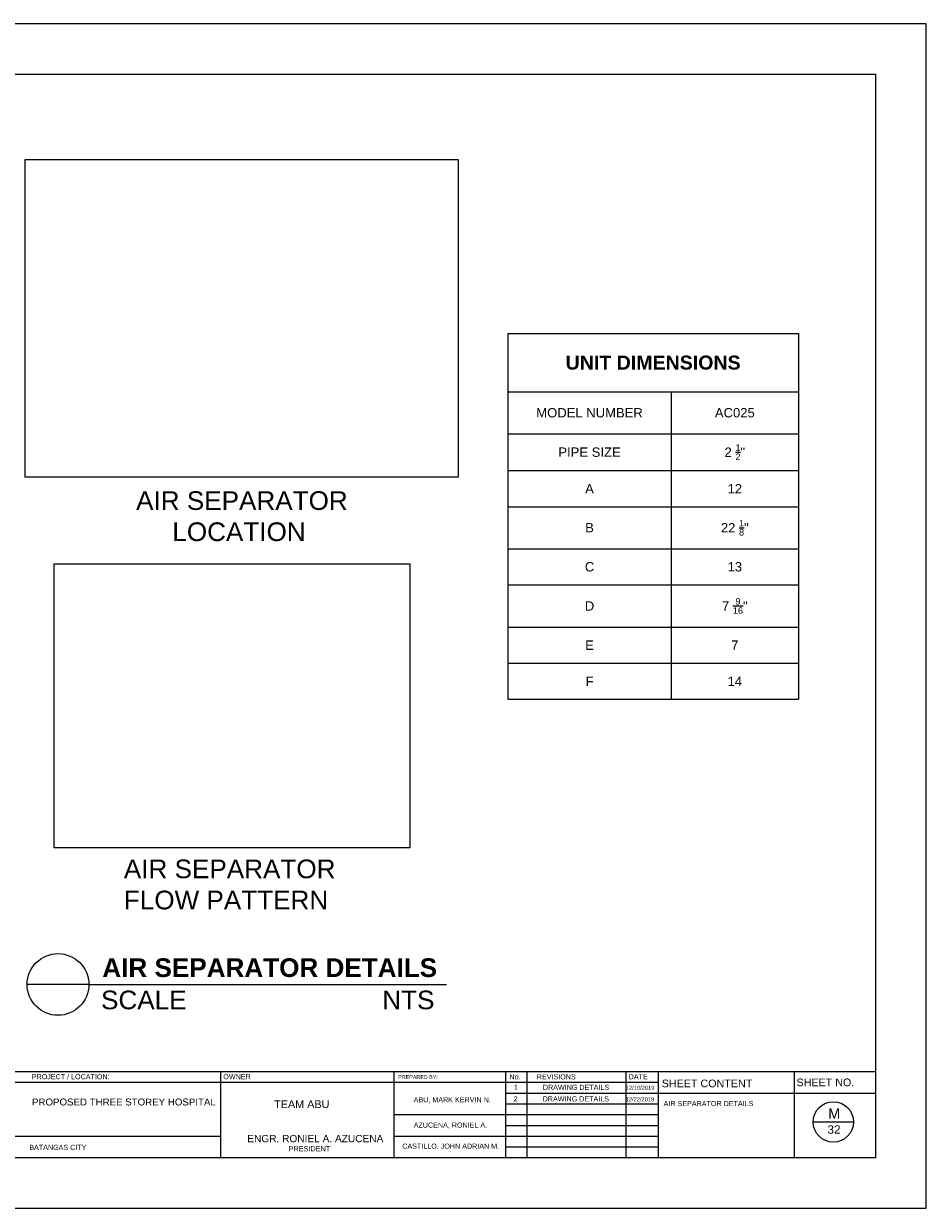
# Model space of a CAD drawing. Header units: inches. Extents: x 57.7 to 75.6, y 31.8 to 44.5.
# Tile 2 of 2: x 65.9 to 75.6, y 31.8 to 44.5. Entities that reach past the tile are written whole.
import ezdxf

# ---------------------------------------------------------------- set-up
doc = ezdxf.new("R2010")
doc.units = ezdxf.units.IN
doc.header["$MEASUREMENT"] = 0
doc.layers.add('.1', color=1, linetype='Continuous')
doc.layers.add('template', color=7, linetype='Continuous')
doc.styles.add('arial', font='arial.ttf')
picture_1 = doc.add_image_def('image1.png', size_in_pixel=(522, 383))
picture_2 = doc.add_image_def('image2.png', size_in_pixel=(738, 589))

# ---------------------------------------------------------------- blocks, each defined once
blk = doc.blocks.new('*T8')
at = {"color": 0, "linetype": 'ByBlock', "lineweight": -2, "transparency": 16777216}
for p, q in [((0, 0), (3.112, 0)), ((0, 0), (0, -3.917)), ((3.112, 0), (3.112, -3.917)), ((0, -0.622), (3.112, -0.622)), ((1.749, -0.622), (1.749, -3.917)), ((0, -1.073), (3.112, -1.073)), ((0, -1.467), (3.112, -1.467)), ((0, -1.854), (3.112, -1.854)), ((0, -2.304), (3.112, -2.304)), ((0, -2.691), (3.112, -2.691)), ((0, -3.144), (3.112, -3.144)), ((0, -3.53), (3.112, -3.53)), ((0, -3.917), (3.112, -3.917))]:
    blk.add_line(p, q, dxfattribs=at)
at = {"color": 0, "transparency": 16777216, "attachment_point": 5, "style": 'arial'}
for s, insert, char_height, width in [('{\\fArial|b1|i0|c0|p34;UNIT DIMENSIONS}', (1.556, -0.311), 0.15, 2.992), ('MODEL NUMBER', (0.875, -0.848), 0.1, 1.62921), ('AC025', (2.431, -0.848), 0.1, 1.24279), ('PIPE SIZE', (0.875, -1.27), 0.1, 1.62921), ('\\A1;2 {\\H0.7x;\\S1/2;\\H1.42857x;"}', (2.431, -1.27), 0.1, 1.24279), ('A', (0.875, -1.661), 0.1, 1.62921), ('12', (2.431, -1.661), 0.1, 1.24279), ('B', (0.875, -2.079), 0.1, 1.62921), ('\\A1;22 {\\H0.7x;\\S1/8;\\H1.42857x;"}', (2.431, -2.079), 0.1, 1.24279), ('C', (0.875, -2.498), 0.1, 1.62921), ('13', (2.431, -2.498), 0.1, 1.24279), ('D', (0.875, -2.917), 0.1, 1.62921), ('\\A1;7 {\\H0.7x;\\S9/16;\\H1.42857x;"}', (2.431, -2.917), 0.1, 1.24279), ('E', (0.875, -3.337), 0.1, 1.62921), ('7', (2.431, -3.337), 0.1, 1.24279), ('F', (0.875, -3.724), 0.1, 1.62921), ('14', (2.431, -3.724), 0.1, 1.24279)]:
    blk.add_mtext(s, dxfattribs=dict(at, insert=insert, char_height=char_height, width=width))

msp = doc.modelspace()

# ---------------------------------------------------------------- linework, layer by layer
at = {"layer": '.1', "color": 0}
msp.add_line((75.58125, 44.51447), (57.68552, 44.51447), dxfattribs=at)
for q in [(65.95143, 34.22257), (70.44208, 34.22257)]:
    msp.add_line((66.61197, 34.22257), q)
msp.add_circle((66.2817, 34.22257), 0.33027)
at = {"layer": 'template'}
for p, q in [((75.58125, 31.82477), (75.58125, 44.51447)), ((58.77011, 33.29007), (75.03896, 33.29007)), ((68.02165, 33.29007), (68.02165, 32.36706)), ((69.87881, 33.29007), (69.87881, 32.36706)), ((71.07382, 33.29007), (71.07382, 32.36706)), ((71.30457, 33.29007), (71.30457, 32.36706)), ((72.36177, 33.29007), (72.36177, 32.36706)), ((72.7079, 33.29007), (72.7079, 32.36706)), ((74.16706, 33.29007), (74.16706, 32.36706)), ((61.62661, 33.1747), (71.82422, 33.1747)), ((71.50718, 33.1747), (72.7079, 33.1747)), ((71.07382, 33.05932), (73.01353, 33.05932)), ((72.40757, 33.05932), (75.03896, 33.05932)), ((71.07382, 32.94395), (72.7079, 32.94395)), ((69.87881, 32.82857), (71.82422, 32.82857)), ((71.50718, 32.82857), (72.7079, 32.82857)), ((74.36912, 32.74996), (74.80178, 32.74996)), ((71.07382, 32.71319), (72.7079, 32.71319)), ((61.62661, 32.59902), (68.02165, 32.59902)), ((69.87881, 32.59782), (71.82422, 32.59782)), ((71.50718, 32.59782), (72.7079, 32.59782)), ((71.07382, 32.48244), (72.7079, 32.48244)), ((57.68552, 31.82477), (75.58125, 31.82477))]:
    msp.add_line(p, q, dxfattribs=at)
at = {"layer": 'template', "linetype": 'Continuous', "const_width": 0.01538}
msp.add_lwpolyline([(58.77011, 32.36706), (75.03896, 32.36706), (75.03896, 43.97217), (58.77011, 43.97217)], close=True, dxfattribs=at)
at = {"layer": 'template'}
msp.add_circle((74.58545, 32.74996), 0.21633, dxfattribs=at)

# ---------------------------------------------------------------- block references
msp.add_blockref('*T8', (71.09952, 41.19418))

# ---------------------------------------------------------------- texts
at = {"char_height": 0.2, "attachment_point": 1, "style": 'arial'}
for s, width, insert in [('AIR SEPARATOR\\P     LOCATION', 4.8338595, (67.11829, 39.50582)), ('AIR SEPARATOR FLOW PATTERN', 2.4476488, (66.98719, 35.56073)), ('{\\fArial|b1|i0|c0|p34;AIR SEPARATOR DETAILS}', 5.5498971, (66.75655, 34.50276)), ('\\pxt21;SCALE                           NTS', 5.0445619, (66.74291, 34.15692))]:
    msp.add_mtext_dynamic_manual_height_columns(s, width=width, gutter_width=1, heights=[0], dxfattribs=dict(at, insert=insert))
at = {"layer": 'template', "style": 'arial'}
for s, height, p in [('PROJECT / LOCATION:', 0.0548037, (66.00065, 33.20732)), ('PROJECT / LOCATION:', 0.0548037, (66.00065, 33.20732)), ('PROJECT / LOCATION:', 0.0548037, (66.00065, 33.20732)), ('OWNER', 0.054804, (68.05214, 33.20732)), ('PREPARED BY: ', 0.0411027, (69.92535, 33.21049)), ('No.', 0.054804, (71.11668, 33.20591)), ('REVISIONS', 0.054804, (71.40967, 33.20591)), ('DATE', 0.054804, (72.39414, 33.20591)), ('1', 0.0548, (71.16396, 33.09421)), ('DRAWING DETAILS', 0.0548037, (71.47457, 33.09338)), ('12/10/2019', 0.043843, (72.36274, 33.09424)), ('SHEET CONTENT', 0.0822055, (72.74792, 33.12132)), ('SHEET NO.', 0.082205, (74.19123, 33.13273)), ('PROPOSED THREE STOREY HOSPITAL', 0.0743713, (66.00334, 32.92642)), ('ABU, MARK KERVIN N.', 0.0548037, (70.0912, 32.96027)), ('2', 0.0548, (71.16219, 32.97044)), ('DRAWING DETAILS', 0.0548037, (71.47281, 32.96962)), ('12/22/2019', 0.043843, (72.36098, 32.97048)), ('TEAM ABU', 0.082887, (68.59663, 32.89864)), ('AIR SEPARATOR DETAILS', 0.0548037, (72.76803, 32.91928)), ('M', 0.1125, (74.52956, 32.78364)), ('AZUCENA, RONIEL A.', 0.0548037, (70.0912, 32.68887)), ('32', 0.090004, (74.52259, 32.6238)), ('BATANGAS CITY', 0.0548037, (65.97407, 32.45033)), ('ENGR. RONIEL A. AZUCENA', 0.0775818, (68.30898, 32.53276)), ('PRESIDENT', 0.055859, (68.75119, 32.43464)), ('CASTILLO, JOHN ADRIAN M.', 0.0548037, (69.96861, 32.46312))]:
    msp.add_text(s, height=height, dxfattribs=at).set_placement(p)

# ---------------------------------------------------------------- pictures from other files: only their frames are drawn
image = msp.add_image(picture_1, insert=(65.93, 39.65752), size_in_units=(4.63826, 3.40317))
image.dxf.flags = 7
image = msp.add_image(picture_2, insert=(66.23992, 35.68704), size_in_units=(3.81161, 3.04206))
image.dxf.flags = 7

doc.saveas('drawing.dxf')
